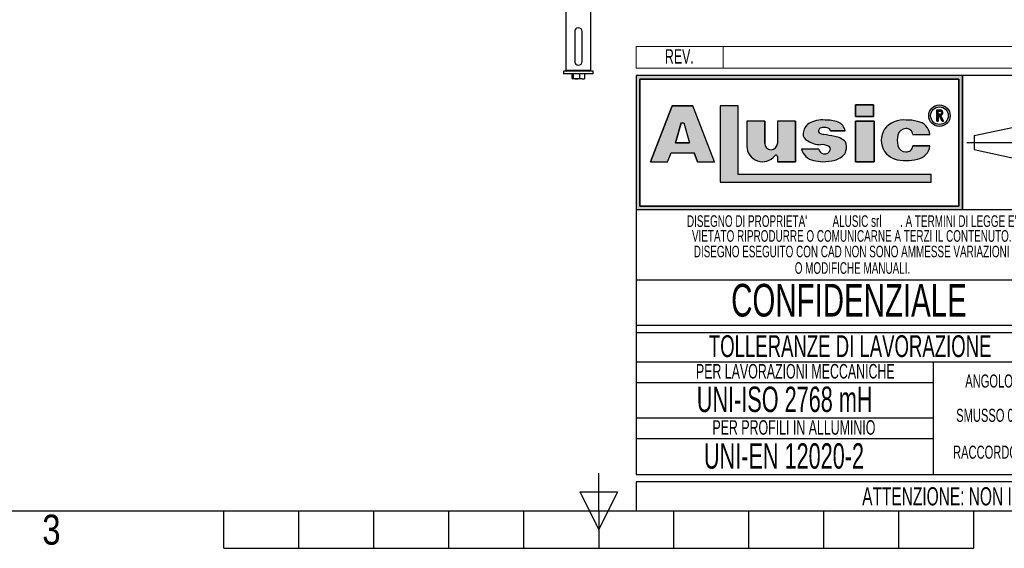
# Model space of a CAD drawing. Header units: millimetres. Extents: x 0 to 420, y 0 to 297.
# Tile 2 of 11: x 130 to 266, y 0 to 73. Entities that reach past the tile are written whole.
import ezdxf
from ezdxf.enums import TextEntityAlignment as Align

# ---------------------------------------------------------------- set-up
doc = ezdxf.new("R2010")
doc.units = ezdxf.units.MM
doc.linetypes.add('CENTERX2', pattern=[20.319999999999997, 12.7, -2.54, 2.54, -2.54])
doc.layers.add('CARTIGLIO', color=140, linetype='Continuous')
doc.styles.add('SLDTEXTSTYLE0', font='TXT', dxfattribs={"width": 0.6382978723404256})
doc.styles.add('SLDTEXTSTYLE1', font='TXT', dxfattribs={"width": 0.675})
doc.styles.add('SLDTEXTSTYLE2', font='TXT', dxfattribs={"width": 0.8214676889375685})

# ---------------------------------------------------------------- blocks, each defined once
blk = doc.blocks.new('SW_NOTE_0_1')
at = {"layer": 'CARTIGLIO', "color": 0, "insert": (85.40558510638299, 3.222669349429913), "char_height": 2.5, "attachment_point": 2, "style": 'SLDTEXTSTYLE0'}
blk.add_mtext("ATTENZIONE: NON INTERPRETARE IL DISEGNO. IN CASO DI QUOTE MANCANTI O POCO CHIARE CONSULTARE L'UFFICIO TECNICO", dxfattribs=at)
blk = doc.blocks.new('SW_NOTE_0_14')
at = {"layer": 'CARTIGLIO', "color": 0, "insert": (6.67819148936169, 2.320321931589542), "char_height": 1.8, "attachment_point": 2, "style": 'SLDTEXTSTYLE0'}
blk.add_mtext("ANGOLO ±10'", dxfattribs=at)
blk = doc.blocks.new('SW_NOTE_0_15')
at = {"layer": 'CARTIGLIO', "color": 0, "insert": (23.93617021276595, 3.867203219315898), "char_height": 3, "attachment_point": 2, "style": 'SLDTEXTSTYLE0'}
blk.add_mtext('TOLLERANZE DI LAVORAZIONE', dxfattribs=at)
blk = doc.blocks.new('SW_NOTE_0_16')
at = {"layer": 'CARTIGLIO', "color": 0, "insert": (21.07265624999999, 5.800804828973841), "char_height": 4.500000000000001, "attachment_point": 2, "style": 'SLDTEXTSTYLE1'}
blk.add_mtext('CONFIDENZIALE', dxfattribs=at)
blk = doc.blocks.new('SW_NOTE_0_17')
at = {"layer": 'CARTIGLIO', "color": 0, "insert": (28.04255319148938, 2.062508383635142), "char_height": 1.6, "attachment_point": 2, "style": 'SLDTEXTSTYLE0'}
blk.add_mtext('DISEGNO ESEGUITO CON CAD NON SONO AMMESSE VARIAZIONI', dxfattribs=at)
blk = doc.blocks.new('SW_NOTE_0_18')
at = {"layer": 'CARTIGLIO', "color": 0, "insert": (27.3404255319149, 2.062508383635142), "char_height": 1.6, "attachment_point": 2, "style": 'SLDTEXTSTYLE0'}
blk.add_mtext('VIETATO RIPRODURRE O COMUNICARNE A TERZI IL CONTENUTO.', dxfattribs=at)
blk = doc.blocks.new('SW_NOTE_0_19')
at = {"layer": 'CARTIGLIO', "color": 0, "insert": (7.587765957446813, 2.320321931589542), "char_height": 1.8, "attachment_point": 2, "style": 'SLDTEXTSTYLE0'}
blk.add_mtext('SMUSSO 0.5x45°', dxfattribs=at)
blk = doc.blocks.new('SW_NOTE_0_20')
at = {"layer": 'CARTIGLIO', "color": 0, "insert": (10.40425531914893, 2.062508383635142), "char_height": 1.6, "attachment_point": 2, "style": 'SLDTEXTSTYLE0'}
blk.add_mtext('O MODIFICHE MANUALI.', dxfattribs=at)
blk = doc.blocks.new('SW_NOTE_0_21')
at = {"layer": 'CARTIGLIO', "color": 0, "char_height": 1.6, "attachment_point": 2, "style": 'SLDTEXTSTYLE0'}
for s, insert in [("DISEGNO DI PROPRIETA'", (10.27659574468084, 2.062508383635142)), ('ALUSIC srl', (25.45120500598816, 2.062508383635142)), (". A TERMINI DI LEGGE E'", (39.41078027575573, 2.062508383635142))]:
    blk.add_mtext(s, dxfattribs=dict(at, insert=insert))
blk = doc.blocks.new('SW_NOTE_0_22')
at = {"layer": 'CARTIGLIO', "color": 0, "insert": (8.569148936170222, 2.320321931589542), "char_height": 1.8, "attachment_point": 2, "style": 'SLDTEXTSTYLE0'}
blk.add_mtext('RACCORDO R 0.5', dxfattribs=at)
blk = doc.blocks.new('SW_NOTE_0_23')
at = {"layer": 'CARTIGLIO', "color": 0, "insert": (18.30319148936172, 2.578135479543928), "char_height": 2, "attachment_point": 2, "style": 'SLDTEXTSTYLE0'}
blk.add_mtext('PER LAVORAZIONI MECCANICHE', dxfattribs=at)
blk = doc.blocks.new('SW_NOTE_0_24')
at = {"layer": 'CARTIGLIO', "color": 0, "insert": (15.68484042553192, 4.511737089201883), "char_height": 3.5, "attachment_point": 2, "style": 'SLDTEXTSTYLE0'}
blk.add_mtext('UNI-ISO 2768 mH', dxfattribs=at)
blk = doc.blocks.new('SW_NOTE_0_25')
at = {"layer": 'CARTIGLIO', "color": 0, "insert": (13.85638297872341, 2.578135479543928), "char_height": 2, "attachment_point": 2, "style": 'SLDTEXTSTYLE0'}
blk.add_mtext('PER PROFILI IN ALLUMINIO', dxfattribs=at)
blk = doc.blocks.new('SW_NOTE_0_26')
at = {"layer": 'CARTIGLIO', "color": 0, "insert": (14.05585106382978, 4.511737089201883), "char_height": 3.5, "attachment_point": 2, "style": 'SLDTEXTSTYLE0'}
blk.add_mtext('UNI-EN 12020-2', dxfattribs=at)
blk = doc.blocks.new('SW_NOTE_0_27')
at = {"layer": 'CARTIGLIO', "color": 0, "insert": (2.340425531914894, 2.578135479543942), "char_height": 2, "attachment_point": 2, "style": 'SLDTEXTSTYLE0'}
blk.add_mtext('REV.', dxfattribs=at)
blk = doc.blocks.new('Cartiglio ALUSIC')
at = {"layer": 'CARTIGLIO'}
h = blk.add_hatch(color=256, dxfattribs=at)
h.paths.add_polyline_path([(113.971100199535, 149.9990413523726), (113.971100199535, 131.4990413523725), (158.971100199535, 131.4990413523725), (158.971100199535, 149.9990413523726)], flags=0)
h.paths.add_polyline_path([(114.471100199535, 131.9990413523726), (114.471100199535, 149.4990413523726), (158.471100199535, 149.4990413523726), (158.471100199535, 131.9990413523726)], flags=0)
h = blk.add_hatch(color=256, dxfattribs=at)
h.paths.add_polyline_path([(118.292263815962, 138.1064632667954), (118.7611454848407, 139.3206628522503), (121.9303757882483, 139.3206628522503), (122.3992574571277, 138.1064632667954), (124.7510688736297, 138.1064632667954), (121.7833115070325, 145.7916640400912), (118.9082097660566, 145.7916640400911), (115.9404523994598, 138.1064632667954)], flags=0)
h.paths.add_polyline_path([(119.3961687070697, 140.7216809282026), (120.1708764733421, 143.4547391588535), (120.5206447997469, 143.4547391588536), (121.2953525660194, 140.721680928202)], flags=0)
for points in [[(128.0219401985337, 145.7956943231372), (125.5527056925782, 145.7956943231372), (125.5527056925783, 135.2696801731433), (154.6424359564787, 135.2696801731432), (154.6424359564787, 136.3597302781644), (128.0219401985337, 136.3597302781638)], [(144.2116339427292, 145.9308884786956), (144.2116339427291, 144.3245774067), (146.6985305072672, 144.3245774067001), (146.6985305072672, 145.9308884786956)], [(146.7838932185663, 143.6808359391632), (144.2116339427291, 143.6808359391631), (144.2116339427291, 138.1064632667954), (146.7838932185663, 138.1064632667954)]]:
    blk.add_hatch(color=256, dxfattribs=at).paths.add_polyline_path(points, flags=0)
h = blk.add_hatch(color=256, dxfattribs=at)
edge = h.paths.add_edge_path(flags=0)
edge.add_arc((155.7921827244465, 144.4510199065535), 1.479868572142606, 0, 360)
edge = h.paths.add_edge_path(flags=0)
edge.add_arc((155.7921827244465, 144.4510199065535), 1.214864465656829, 0, 360)
h = blk.add_hatch(color=256, dxfattribs=at)
edge = h.paths.add_edge_path(flags=0)
edge.add_arc((155.8903200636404, 144.8676091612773), 0.3723980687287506, 277.1406326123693, 450.0000000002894)
edge.add_line((155.8903200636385, 145.240007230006), (155.450204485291, 145.240007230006))
edge.add_line((155.450204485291, 145.240007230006), (155.450204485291, 143.6880606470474))
edge.add_line((155.450204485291, 143.6880606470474), (155.605611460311, 143.6880606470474))
edge.add_line((155.605611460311, 143.6880606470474), (155.605611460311, 144.4952110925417))
edge.add_line((155.605611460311, 144.4952110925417), (155.764003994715, 144.4952110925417))
edge.add_line((155.764003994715, 144.4952110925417), (156.171212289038, 143.6880606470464))
edge.add_line((156.171212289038, 143.6880606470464), (156.3452765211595, 143.6880606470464))
edge.add_line((156.3452765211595, 143.6880606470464), (155.9366110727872, 144.4980993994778))
edge = h.paths.add_edge_path(flags=0)
edge.add_line((155.6056114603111, 145.0846002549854), (155.8903200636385, 145.0846002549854))
edge.add_arc((155.8903200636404, 144.8676091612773), 0.2169910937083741, -90.00000000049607, 90.00000000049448, ccw=False)
edge.add_line((155.8903200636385, 144.6506180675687), (155.6056114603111, 144.6506180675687))
edge.add_line((155.6056114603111, 144.6506180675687), (155.6056114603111, 145.0846002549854))
h = blk.add_hatch(color=256, dxfattribs=at)
edge = h.paths.add_edge_path(flags=0)
edge.add_arc((132.5578484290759, 140.6186164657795), 0.8721260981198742, 180, 360, ccw=False)
edge.add_line((131.6857223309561, 140.6186164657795), (131.6857223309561, 143.6808359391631))
edge.add_line((131.6857223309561, 143.6808359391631), (129.2243885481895, 143.6808359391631))
edge.add_line((129.2243885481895, 143.6808359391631), (129.2243885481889, 140.2640777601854))
edge.add_arc((131.3820030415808, 140.2640777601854), 2.157614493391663, 180, 321.9680973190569)
edge.add_arc((133.2350345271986, 138.8146685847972), 0.1949400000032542, 3.751097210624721e-10, 141.9680973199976, ccw=False)
edge.add_line((133.4299745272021, 138.8146685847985), (133.4299745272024, 138.106463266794))
edge.add_line((133.4299745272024, 138.106463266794), (135.91068894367, 138.106463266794))
edge.add_line((135.91068894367, 138.106463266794), (135.9106889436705, 143.6808359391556))
edge.add_line((135.9106889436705, 143.6808359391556), (133.4299745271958, 143.6808359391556))
edge.add_line((133.4299745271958, 143.6808359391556), (133.4299745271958, 140.6186164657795))
h = blk.add_hatch(color=256, dxfattribs=at)
edge = h.paths.add_edge_path(flags=0)
edge.add_line((139.7219511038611, 138.0874905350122), (140.9616140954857, 138.2313935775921))
edge.add_arc((140.6251358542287, 140.9172664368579), 2.706867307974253, 277.1406456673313, 311.0032214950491)
edge.add_arc((141.7459062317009, 139.8536948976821), 1.178212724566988, 303.7868133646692, 347.8980612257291)
edge.add_arc((141.0550130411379, 140.1458147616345), 1.920162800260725, 343.6935231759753, 381.4193527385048)
edge.add_arc((140.9170023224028, 138.8528855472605), 2.77207698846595, 46.00269433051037, 81.25096772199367)
edge.add_arc((133.1604335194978, 99.54681763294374), 42.8338661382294, 78.993004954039, 81.01866969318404)
edge.add_arc((140.0875549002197, 143.5111497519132), 1.672976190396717, 238.77709912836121, 261.74465207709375, ccw=False)
edge.add_arc((139.511171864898, 142.3534770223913), 0.3988810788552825, 114.64010585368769, 223.1865854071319, ccw=False)
edge.add_arc((139.9292750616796, 141.471492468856), 1.374925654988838, 90.51660503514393, 115.15343256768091, ccw=False)
edge.add_arc((139.978971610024, 141.8617877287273), 0.986530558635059, 50.69488274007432, 93.60864602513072, ccw=False)
edge.add_arc((140.2656634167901, 142.2302567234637), 0.519939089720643, 14.547573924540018, 49.4198797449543, ccw=False)
edge.add_line((140.7689329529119, 142.3608569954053), (142.7634621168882, 142.3608569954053))
edge.add_arc((141.3534729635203, 142.2214802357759), 1.416861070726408, 5.645321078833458, 71.38339334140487)
edge.add_arc((140.0918708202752, 138.6413140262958), 5.212710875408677, 70.80435731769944, 90.86664277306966)
edge.add_arc((139.6876943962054, 140.01898057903), 3.848224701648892, 85.15036290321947, 119.9120405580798)
edge.add_arc((138.7589405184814, 141.8826763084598), 1.774008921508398, 123.9309471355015, 174.9914571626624)
edge.add_arc((138.007121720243, 141.9227892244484), 1.021881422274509, 173.5516105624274, 249.3813116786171)
edge.add_arc((139.4480837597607, 143.8857829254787), 3.430150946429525, 238.3320469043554, 269.1908231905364)
edge.add_arc((139.5671105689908, 138.3083973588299), 2.154096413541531, 64.99796384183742, 94.45891481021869, ccw=False)
edge.add_arc((140.3551381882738, 139.8813550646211), 0.398545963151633, -35.586121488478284, 72.11412463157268, ccw=False)
edge.add_arc((139.9862171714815, 139.9393420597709), 0.7512299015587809, 245.201083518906, 337.29941344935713, ccw=False)
edge.add_arc((139.934335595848, 140.0154535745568), 0.8024620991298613, 192.5591591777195, 250.8523518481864, ccw=False)
edge.add_line((139.1510748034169, 139.8409601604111), (136.768183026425, 139.8409601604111))
edge.add_arc((138.8654850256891, 140.4022414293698), 2.1711085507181, 194.9824340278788, 258.3364147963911)
edge.add_line((138.4265630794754, 138.2759630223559), (139.7219511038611, 138.0874905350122))
h = blk.add_hatch(color=256, dxfattribs=at)
edge = h.paths.add_edge_path(flags=0)
edge.add_arc((151.1448446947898, 140.5631500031), 1.095489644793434, 191.1589777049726, 269.9285492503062, ccw=False)
edge.add_arc((152.2932291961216, 141.066632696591), 2.335462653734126, 162.1599290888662, 197.8400709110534, ccw=False)
edge.add_arc((151.1448446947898, 141.5701153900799), 1.095489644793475, 90.07145075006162, 168.8410222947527, ccw=False)
edge.add_arc((151.2517282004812, 141.8150308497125), 0.8574339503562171, 2.566657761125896, 97.25285314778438, ccw=False)
edge.add_line((152.108301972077, 141.8534281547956), (154.4848142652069, 141.8534281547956))
edge.add_arc((152.4212904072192, 141.6061501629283), 2.078287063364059, 6.833333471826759, 81.00039250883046)
edge.add_arc((151.336234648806, 138.6914263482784), 5.163706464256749, 74.1517675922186, 91.31975036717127)
edge.add_arc((150.8738064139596, 140.4366829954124), 3.434301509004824, 84.25969198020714, 140.8312604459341)
edge.add_arc((150.5707293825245, 141.0666326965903), 2.817144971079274, 146.8823062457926, 213.1176937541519)
edge.add_arc((150.87380641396, 141.6965823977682), 3.434301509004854, 219.1687395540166, 275.7403080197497)
edge.add_arc((151.3362346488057, 143.4418390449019), 5.163706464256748, 268.6802496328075, 285.8482324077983)
edge.add_arc((152.4212904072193, 140.5271152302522), 2.078287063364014, 278.9996074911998, 353.1666665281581)
edge.add_line((154.4848142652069, 140.2798372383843), (152.1083019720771, 140.2798372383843))
edge.add_arc((151.2517282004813, 140.3182345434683), 0.8574339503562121, 262.7471468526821, 357.4333422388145, ccw=False)
at = {"color": 161, "linetype": 'Continuous', "lineweight": 18}
for p, q in [((113.971100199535, 150.9990413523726), (113.971100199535, 153.9990413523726)), ((113.971100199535, 153.9990413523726), (313.621100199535, 153.9990413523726)), ((125.971100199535, 153.9990413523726), (125.971100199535, 150.9990413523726)), ((113.971100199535, 150.9990413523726), (313.621100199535, 150.9990413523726))]:
    blk.add_line(p, q, dxfattribs=at)
at = {"layer": 'CARTIGLIO'}
for p, q in [((113.971100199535, 149.9990413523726), (113.971100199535, 131.4990413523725)), ((113.971100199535, 149.9990413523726), (113.971100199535, 94.99904135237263)), ((173.971100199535, 149.9990413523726), (113.971100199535, 149.9990413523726)), ((158.971100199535, 149.9990413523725), (113.971100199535, 149.9990413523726)), ((113.971100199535, 149.9990413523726), (113.971100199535, 131.4990413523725)), ((113.971100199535, 149.9990413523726), (113.971100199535, 115.5498549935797)), ((114.471100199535, 131.9990413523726), (114.471100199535, 149.4990413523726)), ((114.471100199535, 149.4990413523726), (114.471100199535, 131.9990413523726)), ((114.471100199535, 149.4990413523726), (158.471100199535, 149.4990413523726)), ((158.471100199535, 149.4990413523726), (114.471100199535, 149.4990413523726)), ((158.471100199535, 149.4990413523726), (158.471100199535, 131.9990413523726)), ((158.471100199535, 131.9990413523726), (158.471100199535, 149.4990413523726)), ((158.971100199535, 131.4990413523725), (158.971100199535, 149.9990413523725)), ((158.971100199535, 149.9990413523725), (158.971100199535, 131.4990413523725)), ((118.9082097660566, 145.7916640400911), (115.9404523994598, 138.1064632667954)), ((115.9404523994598, 138.1064632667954), (118.9082097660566, 145.7916640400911)), ((121.7833115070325, 145.7916640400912), (118.9082097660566, 145.7916640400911)), ((118.9082097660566, 145.7916640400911), (121.7833115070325, 145.7916640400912)), ((124.7510688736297, 138.1064632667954), (121.7833115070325, 145.7916640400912)), ((124.7510688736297, 138.1064632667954), (121.7833115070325, 145.7916640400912)), ((128.0219401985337, 145.7956943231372), (125.5527056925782, 145.7956943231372)), ((125.5527056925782, 145.7956943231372), (125.5527056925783, 135.2696801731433)), ((128.0219401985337, 145.7956943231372), (125.5527056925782, 145.7956943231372)), ((125.5527056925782, 145.7956943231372), (125.5527056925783, 135.2696801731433)), ((128.0219401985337, 136.3597302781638), (128.0219401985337, 145.7956943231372)), ((128.0219401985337, 136.3597302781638), (128.0219401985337, 145.7956943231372)), ((146.6985305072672, 145.9308884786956), (144.2116339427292, 145.9308884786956)), ((144.2116339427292, 145.9308884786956), (144.2116339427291, 144.3245774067)), ((144.2116339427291, 144.3245774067), (144.2116339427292, 145.9308884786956)), ((144.2116339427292, 145.9308884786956), (146.6985305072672, 145.9308884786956)), ((146.6985305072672, 145.9308884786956), (146.6985305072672, 144.3245774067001)), ((146.6985305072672, 144.3245774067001), (146.6985305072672, 145.9308884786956)), ((144.2116339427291, 144.3245774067), (146.6985305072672, 144.3245774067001)), ((146.6985305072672, 144.3245774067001), (144.2116339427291, 144.3245774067)), ((155.450204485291, 143.6880606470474), (155.450204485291, 145.240007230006)), ((155.450204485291, 143.6880606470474), (155.450204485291, 145.240007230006)), ((155.450204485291, 145.240007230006), (155.8903200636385, 145.240007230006)), ((155.450204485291, 145.240007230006), (155.8903200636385, 145.240007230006)), ((155.6056114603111, 145.0846002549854), (155.8903200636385, 145.0846002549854)), ((155.6056114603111, 144.6506180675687), (155.6056114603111, 145.0846002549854)), ((155.6056114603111, 144.6506180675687), (155.6056114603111, 145.0846002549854)), ((155.6056114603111, 145.0846002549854), (155.8903200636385, 145.0846002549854)), ((155.6056114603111, 144.6506180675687), (155.8903200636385, 144.6506180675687)), ((155.8903200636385, 144.6506180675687), (155.6056114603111, 144.6506180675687)), ((155.605611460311, 144.4952110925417), (155.605611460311, 143.6880606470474)), ((155.605611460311, 143.6880606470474), (155.605611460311, 144.4952110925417)), ((155.764003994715, 144.4952110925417), (155.605611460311, 144.4952110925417)), ((155.605611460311, 144.4952110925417), (155.764003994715, 144.4952110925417)), ((156.171212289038, 143.6880606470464), (155.764003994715, 144.4952110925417)), ((155.764003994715, 144.4952110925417), (156.171212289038, 143.6880606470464)), ((155.9366110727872, 144.4980993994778), (156.3452765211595, 143.6880606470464)), ((155.9366110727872, 144.4980993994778), (156.3452765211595, 143.6880606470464)), ((119.3961687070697, 140.7216809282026), (120.1708764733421, 143.4547391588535)), ((120.1708764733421, 143.4547391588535), (119.3961687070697, 140.7216809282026)), ((120.1708764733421, 143.4547391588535), (120.5206447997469, 143.4547391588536)), ((120.1708764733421, 143.4547391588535), (120.5206447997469, 143.4547391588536)), ((120.5206447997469, 143.4547391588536), (121.2953525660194, 140.721680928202)), ((120.5206447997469, 143.4547391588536), (121.2953525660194, 140.721680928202)), ((129.2243885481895, 143.6808359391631), (129.2243885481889, 140.2640777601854)), ((131.6857223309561, 143.6808359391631), (129.2243885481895, 143.6808359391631)), ((131.6857223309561, 143.6808359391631), (129.2243885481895, 143.6808359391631)), ((129.2243885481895, 143.6808359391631), (129.2243885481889, 140.2640777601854)), ((131.6857223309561, 140.6186164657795), (131.6857223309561, 143.6808359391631)), ((131.6857223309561, 143.6808359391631), (131.6857223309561, 140.6186164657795)), ((135.9106889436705, 143.6808359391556), (133.4299745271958, 143.6808359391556)), ((133.4299745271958, 143.6808359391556), (133.4299745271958, 140.6186164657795)), ((133.4299745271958, 143.6808359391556), (133.4299745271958, 140.6186164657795)), ((135.9106889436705, 143.6808359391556), (133.4299745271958, 143.6808359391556)), ((135.9106889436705, 143.6808359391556), (135.91068894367, 138.106463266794)), ((135.91068894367, 138.106463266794), (135.9106889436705, 143.6808359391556)), ((146.7838932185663, 143.6808359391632), (144.2116339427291, 143.6808359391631)), ((144.2116339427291, 143.6808359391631), (144.2116339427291, 138.1064632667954)), ((144.2116339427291, 143.6808359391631), (146.7838932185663, 143.6808359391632)), ((144.2116339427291, 138.1064632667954), (144.2116339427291, 143.6808359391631)), ((146.7838932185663, 138.1064632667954), (146.7838932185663, 143.6808359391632)), ((146.7838932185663, 143.6808359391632), (146.7838932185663, 138.1064632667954)), ((155.450204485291, 143.6880606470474), (155.605611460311, 143.6880606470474)), ((155.605611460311, 143.6880606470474), (155.450204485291, 143.6880606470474)), ((156.171212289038, 143.6880606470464), (156.3452765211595, 143.6880606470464)), ((156.3452765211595, 143.6880606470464), (156.171212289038, 143.6880606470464)), ((160.5624374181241, 141.7060810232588), (166.0550106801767, 142.8872795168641)), ((140.7689329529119, 142.3608569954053), (142.7634621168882, 142.3608569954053)), ((142.7634621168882, 142.3608569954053), (140.7689329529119, 142.3608569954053)), ((152.108301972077, 141.8534281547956), (154.4848142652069, 141.8534281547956)), ((152.108301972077, 141.8534281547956), (154.4848142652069, 141.8534281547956)), ((160.5624374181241, 141.7060810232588), (160.5624374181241, 139.7920016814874)), ((121.2953525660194, 140.721680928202), (119.3961687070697, 140.7216809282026)), ((119.3961687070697, 140.7216809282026), (121.2953525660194, 140.721680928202)), ((154.4848142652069, 140.2798372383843), (152.1083019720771, 140.2798372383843)), ((152.1083019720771, 140.2798372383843), (154.4848142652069, 140.2798372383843)), ((118.292263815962, 138.1064632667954), (118.7611454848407, 139.3206628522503)), ((118.292263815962, 138.1064632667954), (118.7611454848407, 139.3206628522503)), ((118.7611454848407, 139.3206628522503), (121.9303757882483, 139.3206628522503)), ((118.7611454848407, 139.3206628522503), (121.9303757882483, 139.3206628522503)), ((122.3992574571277, 138.1064632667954), (121.9303757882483, 139.3206628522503)), ((121.9303757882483, 139.3206628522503), (122.3992574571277, 138.1064632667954)), ((133.4299745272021, 138.8146685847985), (133.4299745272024, 138.106463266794)), ((133.4299745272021, 138.8146685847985), (133.4299745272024, 138.106463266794)), ((139.1510748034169, 139.8409601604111), (136.768183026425, 139.8409601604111)), ((139.1510748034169, 139.8409601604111), (136.768183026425, 139.8409601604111)), ((160.5624374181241, 139.7920016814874), (166.0550106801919, 138.6108031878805)), ((115.9404523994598, 138.1064632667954), (118.292263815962, 138.1064632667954)), ((115.9404523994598, 138.1064632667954), (118.292263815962, 138.1064632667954)), ((122.3992574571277, 138.1064632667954), (124.7510688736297, 138.1064632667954)), ((122.3992574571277, 138.1064632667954), (124.7510688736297, 138.1064632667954)), ((133.4299745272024, 138.106463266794), (135.91068894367, 138.106463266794)), ((135.91068894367, 138.106463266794), (133.4299745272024, 138.106463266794)), ((138.4265630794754, 138.2759630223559), (139.7219511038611, 138.0874905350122)), ((138.4265630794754, 138.2759630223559), (139.7219511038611, 138.0874905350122)), ((139.7219511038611, 138.0874905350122), (140.9616140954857, 138.2313935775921)), ((139.7219511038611, 138.0874905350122), (140.9616140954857, 138.2313935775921)), ((144.2116339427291, 138.1064632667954), (146.7838932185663, 138.1064632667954)), ((146.7838932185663, 138.1064632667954), (144.2116339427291, 138.1064632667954)), ((154.6424359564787, 136.3597302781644), (128.0219401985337, 136.3597302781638)), ((154.6424359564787, 136.3597302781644), (128.0219401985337, 136.3597302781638)), ((154.6424359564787, 135.2696801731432), (154.6424359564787, 136.3597302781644)), ((154.6424359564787, 135.2696801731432), (154.6424359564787, 136.3597302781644)), ((125.5527056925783, 135.2696801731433), (154.6424359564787, 135.2696801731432)), ((125.5527056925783, 135.2696801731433), (154.6424359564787, 135.2696801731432)), ((158.471100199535, 131.9990413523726), (114.471100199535, 131.9990413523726)), ((114.471100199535, 131.9990413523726), (158.471100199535, 131.9990413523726)), ((113.971100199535, 131.4990413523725), (158.971100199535, 131.4990413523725)), ((113.971100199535, 131.4990413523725), (173.971100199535, 131.4990413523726)), ((173.971100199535, 121.7636603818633), (113.971100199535, 121.7636603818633)), ((173.971100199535, 115.5498549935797), (113.971100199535, 115.5498549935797)), ((113.971100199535, 114.5498549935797), (173.971100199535, 114.5498549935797)), ((113.971100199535, 114.5498549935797), (113.971100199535, 94.99904135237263)), ((173.9571410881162, 110.4900006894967), (113.9571410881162, 110.4900006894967)), ((154.9806365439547, 94.99904135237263), (154.9806365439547, 110.4900006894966)), ((113.971100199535, 107.6716313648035), (154.9806365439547, 107.6716313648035)), ((154.9806365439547, 102.7445210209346), (113.971100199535, 102.7445210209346)), ((113.9850593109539, 99.96496483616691), (154.9945956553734, 99.96496483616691)), ((113.971100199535, 94.99904135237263), (173.971100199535, 94.99904135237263)), ((313.621100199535, 93.99904135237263), (113.971100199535, 93.99904135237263)), ((113.971100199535, 93.99904135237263), (113.971100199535, 89.99904135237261)), ((113.971100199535, 89.99904135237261), (313.621100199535, 89.99904135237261))]:
    blk.add_line(p, q, dxfattribs=at)
at = {"layer": 'CARTIGLIO', "linetype": 'CENTERX2'}
blk.add_line((159.5584198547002, 140.749041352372), (173.3837805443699, 140.749041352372), dxfattribs=at)
at = {"layer": 'CARTIGLIO', "linetype": 'Continuous'}
blk.add_line((113.9695322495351, 89.99904135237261), (313.621100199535, 89.99904135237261), dxfattribs=at)
at = {"layer": 'CARTIGLIO'}
for radius in [1.479868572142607, 1.479868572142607, 1.214864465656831, 1.214864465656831]:
    blk.add_circle((155.7921827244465, 144.4510199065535), radius, dxfattribs=at)
for centre, radius, start, end in [((155.8903200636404, 144.8676091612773), 0.3723980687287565, 277.1406326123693, 90.00000000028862), ((155.8903200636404, 144.8676091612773), 0.3723980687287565, 277.1406326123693, 90.00000000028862), ((155.8903200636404, 144.8676091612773), 0.2169910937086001, 269.9999999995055, 90.00000000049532), ((155.8903200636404, 144.8676091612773), 0.2169910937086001, 269.9999999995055, 90.00000000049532), ((138.7589405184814, 141.8826763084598), 1.774008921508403, 123.9309471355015, 174.9914571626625), ((138.7589405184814, 141.8826763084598), 1.774008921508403, 123.9309471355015, 174.9914571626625), ((139.6876943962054, 140.01898057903), 3.848224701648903, 85.15036290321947, 119.9120405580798), ((139.6876943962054, 140.01898057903), 3.848224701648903, 85.15036290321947, 119.9120405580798), ((139.511171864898, 142.3534770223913), 0.3988810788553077, 114.6401058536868, 223.1865854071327), ((139.511171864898, 142.3534770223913), 0.3988810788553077, 114.6401058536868, 223.1865854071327), ((139.9292750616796, 141.471492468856), 1.374925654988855, 90.51660503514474, 115.1534325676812), ((139.9292750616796, 141.471492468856), 1.374925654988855, 90.51660503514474, 115.1534325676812), ((139.978971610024, 141.8617877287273), 0.9865305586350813, 50.69488274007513, 93.60864602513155), ((139.978971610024, 141.8617877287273), 0.9865305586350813, 50.69488274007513, 93.60864602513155), ((140.0918708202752, 138.6413140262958), 5.212710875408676, 70.80435731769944, 90.86664277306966), ((140.0918708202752, 138.6413140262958), 5.212710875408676, 70.80435731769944, 90.86664277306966), ((141.3534729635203, 142.2214802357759), 1.416861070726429, 5.645321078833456, 71.38339334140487), ((141.3534729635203, 142.2214802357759), 1.416861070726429, 5.645321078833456, 71.38339334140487), ((150.8738064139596, 140.4366829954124), 3.434301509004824, 84.25969198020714, 140.8312604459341), ((150.8738064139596, 140.4366829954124), 3.434301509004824, 84.25969198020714, 140.8312604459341), ((151.1448446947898, 141.5701153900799), 1.095489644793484, 90.07145075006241, 168.8410222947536), ((151.1448446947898, 141.5701153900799), 1.095489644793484, 90.07145075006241, 168.8410222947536), ((151.2517282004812, 141.8150308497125), 0.8574339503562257, 2.566657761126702, 97.25285314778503), ((151.2517282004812, 141.8150308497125), 0.8574339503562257, 2.566657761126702, 97.25285314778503), ((151.336234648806, 138.6914263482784), 5.163706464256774, 74.1517675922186, 91.31975036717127), ((151.336234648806, 138.6914263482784), 5.163706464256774, 74.1517675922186, 91.31975036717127), ((152.4212904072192, 141.6061501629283), 2.078287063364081, 6.833333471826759, 81.00039250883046), ((152.4212904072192, 141.6061501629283), 2.078287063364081, 6.833333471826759, 81.00039250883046), ((138.007121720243, 141.9227892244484), 1.021881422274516, 173.5516105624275, 249.381311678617), ((138.007121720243, 141.9227892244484), 1.021881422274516, 173.5516105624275, 249.381311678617), ((140.0875549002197, 143.5111497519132), 1.672976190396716, 238.777099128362, 261.7446520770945), ((140.0875549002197, 143.5111497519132), 1.672976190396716, 238.777099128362, 261.7446520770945), ((133.1604335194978, 99.54681763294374), 42.83386613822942, 78.993004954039, 81.01866969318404), ((133.1604335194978, 99.54681763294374), 42.83386613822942, 78.993004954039, 81.01866969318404), ((140.2656634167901, 142.2302567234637), 0.5199390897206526, 14.5475739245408, 49.41987974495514), ((140.2656634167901, 142.2302567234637), 0.5199390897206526, 14.5475739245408, 49.41987974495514), ((140.9170023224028, 138.8528855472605), 2.77207698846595, 46.00269433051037, 81.25096772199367), ((140.9170023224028, 138.8528855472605), 2.77207698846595, 46.00269433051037, 81.25096772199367), ((150.5707293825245, 141.0666326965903), 2.81714497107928, 146.8823062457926, 213.1176937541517), ((150.5707293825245, 141.0666326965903), 2.81714497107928, 146.8823062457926, 213.1176937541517), ((152.2932291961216, 141.066632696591), 2.335462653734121, 162.159929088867, 197.8400709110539), ((152.2932291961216, 141.066632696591), 2.335462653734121, 162.159929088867, 197.8400709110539), ((131.3820030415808, 140.2640777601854), 2.157614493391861, 180, 321.9680973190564), ((131.3820030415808, 140.2640777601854), 2.157614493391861, 180, 321.9680973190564), ((132.5578484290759, 140.6186164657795), 0.8721260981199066, 180, 0), ((132.5578484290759, 140.6186164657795), 0.8721260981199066, 180, 0), ((139.4480837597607, 143.8857829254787), 3.430150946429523, 238.3320469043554, 269.1908231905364), ((139.4480837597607, 143.8857829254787), 3.430150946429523, 238.3320469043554, 269.1908231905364), ((139.5671105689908, 138.3083973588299), 2.154096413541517, 64.99796384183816, 94.45891481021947), ((139.5671105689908, 138.3083973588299), 2.154096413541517, 64.99796384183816, 94.45891481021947), ((140.3551381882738, 139.8813550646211), 0.398545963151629, 324.4138785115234, 72.11412463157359), ((140.3551381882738, 139.8813550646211), 0.398545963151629, 324.4138785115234, 72.11412463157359), ((141.0550130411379, 140.1458147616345), 1.920162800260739, 343.6935231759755, 21.41935273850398), ((141.0550130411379, 140.1458147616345), 1.920162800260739, 343.6935231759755, 21.41935273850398), ((151.1448446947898, 140.5631500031), 1.095489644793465, 191.1589777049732, 269.9285492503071), ((151.1448446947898, 140.5631500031), 1.095489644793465, 191.1589777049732, 269.9285492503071), ((151.2517282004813, 140.3182345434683), 0.8574339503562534, 262.7471468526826, 357.4333422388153), ((151.2517282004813, 140.3182345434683), 0.8574339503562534, 262.7471468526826, 357.4333422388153), ((152.4212904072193, 140.5271152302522), 2.078287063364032, 278.9996074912, 353.1666665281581), ((152.4212904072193, 140.5271152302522), 2.078287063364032, 278.9996074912, 353.1666665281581), ((133.2350345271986, 138.8146685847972), 0.1949400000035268, 3.759104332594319e-10, 141.9680973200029), ((133.2350345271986, 138.8146685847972), 0.1949400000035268, 3.759104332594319e-10, 141.9680973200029), ((138.8654850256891, 140.4022414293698), 2.171108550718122, 194.9824340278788, 258.3364147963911), ((138.8654850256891, 140.4022414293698), 2.171108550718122, 194.9824340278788, 258.3364147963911), ((139.934335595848, 140.0154535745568), 0.8024620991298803, 192.5591591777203, 250.8523518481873), ((139.934335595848, 140.0154535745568), 0.8024620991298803, 192.5591591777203, 250.8523518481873), ((139.9862171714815, 139.9393420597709), 0.7512299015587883, 245.2010835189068, 337.2994134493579), ((139.9862171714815, 139.9393420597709), 0.7512299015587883, 245.2010835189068, 337.2994134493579), ((140.6251358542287, 140.9172664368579), 2.706867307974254, 277.1406456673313, 311.0032214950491), ((140.6251358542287, 140.9172664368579), 2.706867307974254, 277.1406456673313, 311.0032214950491), ((141.7459062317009, 139.8536948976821), 1.178212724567, 303.7868133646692, 347.8980612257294), ((141.7459062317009, 139.8536948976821), 1.178212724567, 303.7868133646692, 347.8980612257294), ((150.87380641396, 141.6965823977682), 3.434301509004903, 219.1687395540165, 275.7403080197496), ((150.87380641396, 141.6965823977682), 3.434301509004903, 219.1687395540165, 275.7403080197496), ((151.3362346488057, 143.4418390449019), 5.163706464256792, 268.6802496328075, 285.8482324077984), ((151.3362346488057, 143.4418390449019), 5.163706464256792, 268.6802496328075, 285.8482324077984)]:
    blk.add_arc(centre, radius, start, end, dxfattribs=at)
at = {"layer": 'CARTIGLIO', "color": 140}
for name, p in [('SW_NOTE_0_27', (117.5683224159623, 151.0374199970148)), ('SW_NOTE_0_21', (118.9711016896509, 128.6603244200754)), ('SW_NOTE_0_18', (116.3533271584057, 126.6141659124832)), ('SW_NOTE_0_17', (115.6355512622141, 124.4682551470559)), ('SW_NOTE_0_20', (133.3899886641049, 122.1920407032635)), ('SW_NOTE_0_16', (122.2362996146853, 115.4679531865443)), ('SW_NOTE_0_15', (119.5374520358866, 110.3183836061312)), ('SW_NOTE_0_23', (117.6003680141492, 107.6481432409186)), ('SW_NOTE_0_14', (157.5950277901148, 106.4612057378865)), ('SW_NOTE_0_24', (118.7522918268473, 102.6005131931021)), ('SW_NOTE_0_19', (156.6725276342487, 101.7341689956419)), ('SW_NOTE_0_25', (121.8587729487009, 99.90266357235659)), ('SW_NOTE_0_26', (120.2859705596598, 94.78943414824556)), ('SW_NOTE_0_22', (155.6312777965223, 96.6517264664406)), ('SW_NOTE_0_1', (127.6311861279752, 90.01640253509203))]:
    blk.add_blockref(name, p, dxfattribs=at)
at = {"layer": 'CARTIGLIO', "color": 140, "style": 'SLDTEXTSTYLE0', "width": 0.6382978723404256}
for tag, height, p in [('AUTOATTR1', 3.5, (223.449403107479, 133.7003798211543)), ('AUTOATTR2', 3.5, (221.7698851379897, 127.4217635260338)), ('AUTOATTR11', 3.5, (222.8622803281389, 121.4105734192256)), ('AUTOATTR8', 4, (219.2444208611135, 110.0025032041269)), ('AUTOATTR9', 4, (218.1221976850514, 100.4234402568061)), ('AUTOATTR0', 4, (249.0325362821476, 100.3118048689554))]:
    blk.add_attdef(tag, text='', height=height, dxfattribs=at).set_placement(p, align=Align.TOP_CENTER)
at = {"layer": 'CARTIGLIO', "color": 140}
for tag in ['AUTOATTR13', 'AUTOATTR12', 'AUTOATTR10', 'AUTOATTR7', 'AUTOATTR6', 'AUTOATTR5', 'AUTOATTR4', 'AUTOATTR3']:
    blk.add_attdef(tag, (0, 0), '', height=4, dxfattribs=at)

msp = doc.modelspace()

# ---------------------------------------------------------------- linework, layer by layer
at = {"color": 7, "linetype": 'Continuous', "lineweight": 25}
for p, q in [((205.4771039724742, 79.7093674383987), (205.4771039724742, 65.91118191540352)), ((208.9052245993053, 65.91118191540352), (208.9052245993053, 79.7093674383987)), ((206.6769461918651, 71.22476888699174), (206.6769461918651, 67.1110241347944)), ((207.7053823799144, 67.1110241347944), (207.7053823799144, 71.22476888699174)), ((205.1342919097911, 65.73977588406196), (205.1342919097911, 65.39696382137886)), ((209.0184600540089, 65.73977588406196), (205.1342919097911, 65.73977588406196)), ((209.0184600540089, 65.39696382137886), (205.1342919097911, 65.39696382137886)), ((205.4771039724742, 65.91118191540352), (205.6485100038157, 65.73977588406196)), ((205.4771039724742, 65.91118191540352), (208.9052245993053, 65.91118191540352)), ((206.321014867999, 64.75588395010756), (206.321014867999, 65.39696382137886)), ((206.5153059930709, 64.75588395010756), (206.5153059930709, 65.39696382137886)), ((207.3854554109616, 64.75588395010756), (207.3854554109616, 65.39696382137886)), ((208.0613137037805, 64.75588395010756), (208.0613137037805, 65.39696382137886)), ((208.7338185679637, 65.73977588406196), (208.9052245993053, 65.91118191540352)), ((209.2480366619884, 65.73977588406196), (209.0184600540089, 65.73977588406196)), ((209.2480366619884, 65.39696382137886), (209.0184600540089, 65.39696382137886)), ((209.2480366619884, 65.39696382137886), (209.2480366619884, 65.73977588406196)), ((206.321014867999, 64.75588395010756), (206.4181604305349, 64.71133969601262)), ((206.4181604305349, 64.71133969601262), (206.5153059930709, 64.75588395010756)), ((206.9503807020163, 64.71133969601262), (206.4181604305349, 64.71133969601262)), ((207.7233845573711, 64.71133969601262), (206.9503807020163, 64.71133969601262)), ((207.3854554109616, 64.75588395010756), (207.7233845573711, 64.71133969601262)), ((207.7233845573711, 64.71133969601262), (208.0613137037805, 64.75588395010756)), ((207.7233845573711, 64.71133969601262), (207.9813778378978, 64.71133969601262)), ((208.0613137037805, 64.75588395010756), (207.9641681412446, 64.71133969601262))]:
    msp.add_line(p, q, dxfattribs=at)
for centre, start, end in [((207.1911642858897, 71.22476888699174), 0, 180), ((207.1911642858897, 67.1110241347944), 180, 0)]:
    msp.add_arc(centre, 0.5142180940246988, start, end, dxfattribs=at)
for points, knots in [([(206.5153059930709, 64.75588395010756), (206.5229041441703, 64.7544429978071), (206.6663350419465, 64.72724202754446), (206.812222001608, 64.71907452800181), (206.9503807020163, 64.71133969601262)], [0, 0, 0, 0, 0.05297429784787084, 1, 1, 1, 1]), ([(206.9503807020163, 64.71133969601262), (207.066240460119, 64.7168478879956), (207.2121936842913, 64.72378678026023), (207.3558380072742, 64.7503972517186), (207.3854554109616, 64.75588395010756)], [0, 0, 0, 0, 0.793814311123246, 1, 1, 1, 1])]:
    msp.add_open_spline(points, degree=3, knots=knots, dxfattribs=at)
at = {"layer": 'CARTIGLIO', "linetype": 'Continuous'}
for p, q in [((210.0037561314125, 5.171001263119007), (210.0037561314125, 10.34521728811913)), ((207.4166481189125, 7.758109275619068), (212.5908641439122, 7.758109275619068)), ((210.0037561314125, 2.583893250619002), (207.4166481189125, 7.758109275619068)), ((212.5908641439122, 7.758109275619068), (210.0037561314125, 2.583893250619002)), ((5.180115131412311, 5.171001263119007), (414.8273971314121, 5.171001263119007)), ((158.2615958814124, -0.003214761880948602), (158.2615958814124, 5.171001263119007)), ((168.6100279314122, -0.003214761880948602), (168.6100279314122, 5.171001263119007)), ((178.9584599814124, -0.003214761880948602), (178.9584599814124, 5.171001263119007)), ((189.3068920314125, -0.003214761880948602), (189.3068920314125, 5.171001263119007)), ((199.6553240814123, -0.003214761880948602), (199.6553240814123, 5.171001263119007)), ((210.0037561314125, 5.171001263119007), (210.0037561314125, -0.003214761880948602)), ((215.1758291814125, 5.171001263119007), (414.8273971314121, 5.171001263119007)), ((220.3521881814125, -0.003214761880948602), (220.3521881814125, 5.171001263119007)), ((230.7006202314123, -0.003214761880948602), (230.7006202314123, 5.171001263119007)), ((241.0490522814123, -0.003214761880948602), (241.0490522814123, 5.171001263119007)), ((251.3974843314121, -0.003214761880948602), (251.3974843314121, 5.171001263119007)), ((261.7459163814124, -0.003214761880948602), (261.7459163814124, 5.171001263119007)), ((158.2615958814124, -0.003214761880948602), (261.7459163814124, -0.003214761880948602))]:
    msp.add_line(p, q, dxfattribs=at)
at = {"layer": 'CARTIGLIO'}
msp.add_line((215.1773971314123, 5.171001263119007), (414.8273971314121, 5.171001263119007), dxfattribs=at)

# ---------------------------------------------------------------- block references
msp.add_blockref('Cartiglio ALUSIC', (101.206296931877, -84.82804008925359), dxfattribs=at)

# ---------------------------------------------------------------- texts
at = {"layer": 'CARTIGLIO', "insert": (134.4918588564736, 4.637072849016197), "char_height": 4.13937282, "attachment_point": 2, "style": 'SLDTEXTSTYLE2'}
msp.add_mtext('3', dxfattribs=at)

doc.saveas('drawing.dxf')
